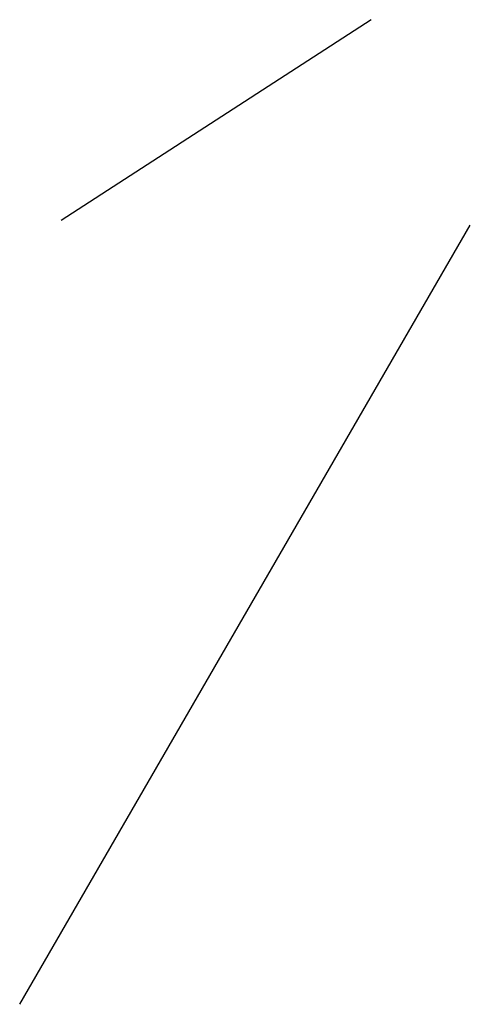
# Model space of a CAD drawing. Header units: millimetres. Extents: x 271 to 540, y -469 to 120.
import ezdxf

# ---------------------------------------------------------------- set-up
doc = ezdxf.new("R2010")
doc.units = ezdxf.units.MM

msp = doc.modelspace()

# ---------------------------------------------------------------- linework, layer by layer
at = {"extrusion": (2.92569e-16, -0.865977, 0.500083)}
msp.add_line((480.43, 120, 207.8), (295.22, -0.02, -0.03), dxfattribs=at)
msp.add_line((270.5, -468.53), (539.55, -2.89))

doc.saveas('drawing.dxf')
